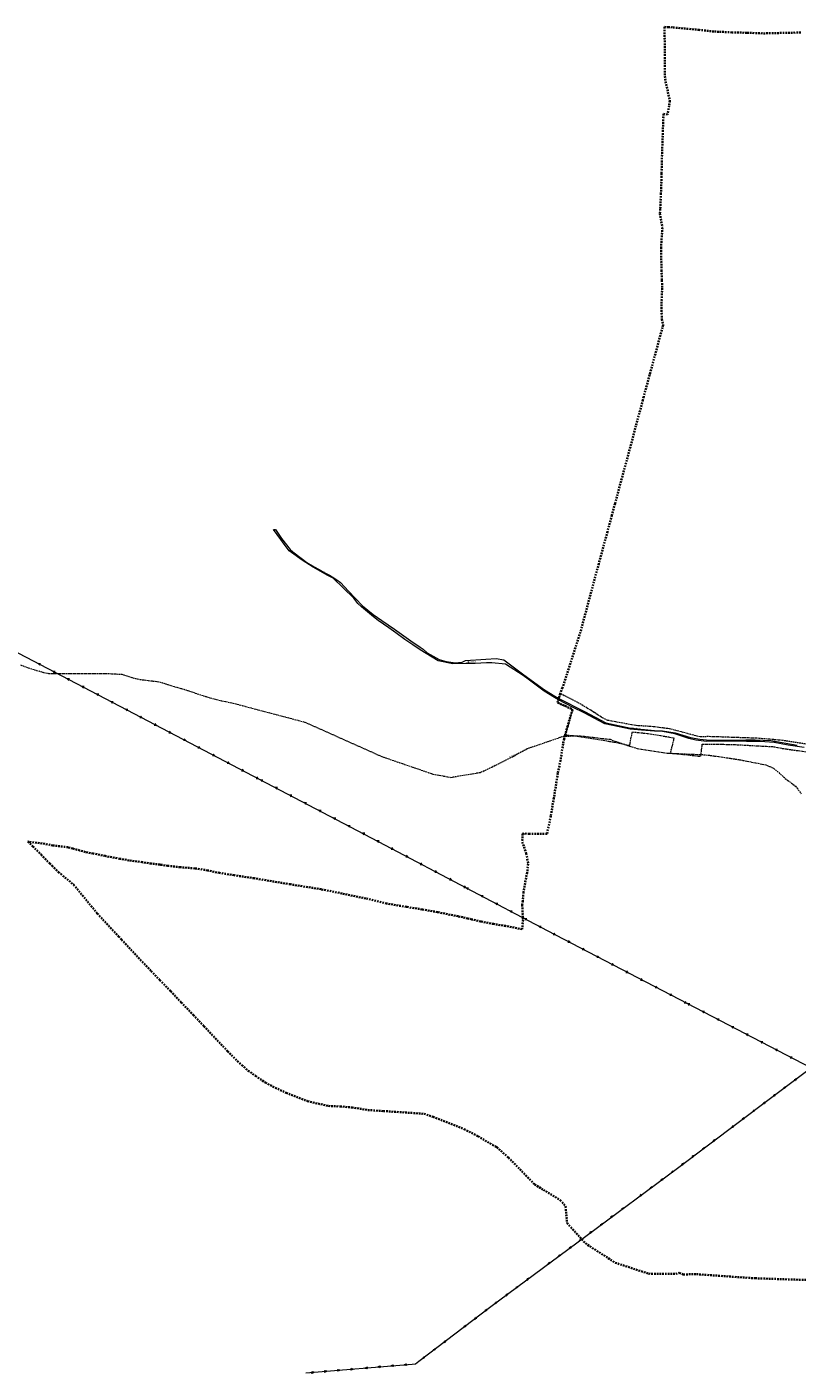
# Model space of a CAD drawing. Extents: x 7414218 to 7427513, y 5544630 to 5555035.
# Tile 4 of 46: x 7418426 to 7419129, y 5548983 to 5550212. Entities that reach past the tile are written whole.
import ezdxf

# ---------------------------------------------------------------- set-up
doc = ezdxf.new("R2010")
doc.units = 0
doc.linetypes.add('PRZER3-1', pattern=[2, 1.5, -0.5])
doc.linetypes.add('PRZER3-2', pattern=[2.5, 1.5, -1])
doc.layers.get('0').update_dxf_attribs({"linetype": 'CONTINUOUS'})
for name, color, linetype, lineweight, true_color in [('EGKK', 7, 'CONTINUOUS', 18, 0x24bc24), ('GELULI', 7, 'CONTINUOUS', 18, 0xfeffff), ('GELULI_O', 7, 'CONTINUOUS', 18, 0xfeffff), ('OTWP', 7, 'CONTINUOUS', 18, 0x59d9ff), ('OTWP_O', 7, 'CONTINUOUS', 18, 0x59d9ff), ('SUEP', 1, 'CONTINUOUS', 18, 0xff0000)]:
    doc.layers.add(name, color=color, linetype=linetype, lineweight=lineweight, true_color=true_color)
doc.layers.add('EGOE', color=7, linetype='CONTINUOUS', lineweight=35)
doc.styles.add('Times New Roman', font='times.ttf')

# ---------------------------------------------------------------- blocks, each defined once
blk = doc.blocks.new('SUEP2')
at = {"color": 0}
for points in [[(-1.25, -0.5), (0.25, 0), (-1.25, 0.5)], [(-0.25, -0.5), (1.25, 0), (-0.25, 0.5)]]:
    blk.add_lwpolyline(points, dxfattribs=at)
blk = doc.blocks.new('SUEP3')
at = {"color": 0}
blk.add_lwpolyline([(0, 0), (-1, -0.75), (1, 0), (-1, 0.75)], close=True, dxfattribs=at)

msp = doc.modelspace()

# ---------------------------------------------------------------- linework, layer by layer
at = {"layer": 'EGKK', "linetype": 'PRZER3-1', "lineweight": 18, "elevation": 10.1}
msp.add_lwpolyline([(7419138.2, 5549557.2), (7419115.5, 5549560.7), (7419094.1, 5549562.6), (7419048, 5549564.2), (7419040.3, 5549563.9), (7419012.5, 5549571.3), (7418997.4, 5549573.2), (7418981.6, 5549574.3), (7418963.3, 5549577.6), (7418956.2, 5549579), (7418951.9, 5549580.9), (7418940.6, 5549588.2), (7418928.8, 5549595.3), (7418912.6, 5549603.4), (7418910.2, 5549595.3), (7418923.9, 5549589), (7418919.5, 5549574), (7418917.1, 5549565.8), (7418926.2, 5549565), (7418962.3, 5549559.1), (7418976.1, 5549556.3), (7418978.5, 5549568.5), (7418992.8, 5549567), (7419016.5, 5549563.1), (7419013.1, 5549549.2), (7419041, 5549546.2), (7419042.3, 5549557.3), (7419060.1, 5549557.2), (7419072.6, 5549556.9), (7419085.1, 5549556.2), (7419107.5, 5549555), (7419115.6, 5549553.4), (7419126, 5549551.9), (7419137.3, 5549550.4)], dxfattribs=at)
at = {"layer": 'EGOE', "linetype": 'PRZER3-2', "lineweight": 35, "elevation": 10.2}
msp.add_lwpolyline([(7419132.2, 5550207.1), (7419097.3, 5550206.3), (7419083.1, 5550206.9), (7419069.5, 5550207.2), (7419057.5, 5550207.8), (7419052.9, 5550208), (7419039.5, 5550209.5), (7419015.1, 5550211.8), (7419011.5, 5550212), (7419007.9, 5550212.2), (7419008.3, 5550164.9), (7419012.7, 5550144.7), (7419012, 5550140.3), (7419010.7, 5550132.3), (7419006.9, 5550132.8), (7419005.4, 5550090), (7419005.2, 5550078.3), (7419004.7, 5550063.5), (7419004.6, 5550060.3), (7419004, 5550046), (7419003.8, 5550043.4), (7419003.6, 5550041.8), (7419005.9, 5550029.1), (7419004.7, 5550010.8), (7419005.1, 5549990.1), (7419005.5, 5549980.8), (7419005.7, 5549973.7), (7419005, 5549956), (7419005.5, 5549945.3), (7419006.6, 5549939.8), (7419006, 5549937.9), (7418994.8, 5549896.4), (7418994.2, 5549894.5), (7418988.9, 5549874.7), (7418988.1, 5549871.7), (7418981.8, 5549848.1), (7418974.1, 5549819.1), (7418967.5, 5549795), (7418964.3, 5549783.2), (7418962.7, 5549777), (7418959.8, 5549766.4), (7418955.8, 5549751.5), (7418947.9, 5549722.3), (7418943.4, 5549705.6), (7418936.3, 5549679), (7418931.7, 5549662), (7418931.1, 5549659.7), (7418914.8, 5549608.9), (7418912.6, 5549603.4), (7418910.2, 5549595.3), (7418923.9, 5549589), (7418919.5, 5549574), (7418917.1, 5549565.8), (7418916.3, 5549562.1), (7418915.3, 5549557.5), (7418912.9, 5549542.5), (7418910.5, 5549530.7), (7418907, 5549509), (7418906.8, 5549508.3), (7418904.1, 5549491.7), (7418900.6, 5549475.3), (7418884.5, 5549475.5), (7418879.8, 5549475.6), (7418878.3, 5549475.4), (7418878, 5549467.9), (7418879.6, 5549463.5), (7418881.7, 5549457.6), (7418883.4, 5549447.9), (7418882.5, 5549440.2), (7418881, 5549432.9), (7418879.2, 5549422.3), (7418878.5, 5549414.3), (7418878, 5549410.5), (7418878.5, 5549398.9), (7418878.7, 5549396.8), (7418877.9, 5549388.3), (7418862.7, 5549391.3), (7418851.8, 5549393.1), (7418840.1, 5549395.3), (7418832, 5549397.3), (7418828.2, 5549398.2), (7418823.8, 5549399.2), (7418819.5, 5549400.1), (7418800.6, 5549403.9), (7418786.6, 5549406.4), (7418772.2, 5549408.7), (7418754.2, 5549411.8), (7418735.3, 5549416.4), (7418713.5, 5549420.9), (7418694.5, 5549424.8), (7418666.3, 5549429.3), (7418633.4, 5549434.8), (7418615, 5549437.6), (7418601.6, 5549439.7), (7418590.9, 5549442), (7418579.3, 5549443.9), (7418565.8, 5549444.9), (7418554.5, 5549446.2), (7418548, 5549447.2), (7418547.2, 5549447.3), (7418539.3, 5549448.2), (7418531.2, 5549449.6), (7418519.3, 5549451.1), (7418510.8, 5549452.7), (7418498.1, 5549455.1), (7418497.2, 5549455.2), (7418486.4, 5549457.4), (7418479.3, 5549458.8), (7418474.2, 5549460.3), (7418467.8, 5549461.9), (7418463.4, 5549463.1), (7418449.5, 5549464.9), (7418447.2, 5549465.3), (7418442.3, 5549466.3), (7418434.8, 5549467.2), (7418426.8, 5549468.4), (7418431.3, 5549463.9), (7418438.8, 5549456.4), (7418446.5, 5549448.5), (7418448.8, 5549446.3), (7418454.6, 5549440.5), (7418456.7, 5549438.8), (7418468.5, 5549429), (7418490.1, 5549402.7), (7418509.6, 5549381.7), (7418512.2, 5549378.9), (7418531.1, 5549358.7), (7418539.3, 5549350.1), (7418547.2, 5549341.8), (7418557.1, 5549331.7), (7418566.7, 5549321.5), (7418577.7, 5549310), (7418587.5, 5549299.7), (7418609.1, 5549276.9), (7418618, 5549267.9), (7418622, 5549264.3), (7418627.8, 5549259.1), (7418634.6, 5549254.4), (7418643.5, 5549248.2), (7418652.6, 5549243.5), (7418662.5, 5549238.9), (7418681.6, 5549231.5), (7418682.1, 5549231.3), (7418701.1, 5549226.9), (7418711.7, 5549226.5), (7418722.3, 5549225.6), (7418722.6, 5549225.5), (7418724.8, 5549225.2), (7418737.1, 5549223.2), (7418751.2, 5549222.3), (7418788.4, 5549219.8), (7418796.6, 5549216.9), (7418825, 5549205.8), (7418837.7, 5549199.2), (7418850.9, 5549191.4), (7418853.5, 5549189.9), (7418854.8, 5549189.2), (7418865.4, 5549179.8), (7418889.3, 5549155.3), (7418897.3, 5549150.3), (7418912.7, 5549141), (7418917.5, 5549135.3), (7418918.9, 5549120), (7418935.6, 5549101.5), (7418962.8, 5549083.8), (7418993.3, 5549073.8), (7419018.1, 5549073.6), (7419021.2, 5549074.5), (7419025, 5549073.1), (7419037, 5549073.3), (7419086.9, 5549069.8), (7419090.6, 5549069.6), (7419149.4, 5549067.6)], dxfattribs=at)
at = {"layer": 'GELULI', "linetype": 'PRZER3-1', "lineweight": 18, "elevation": 10}
msp.add_lwpolyline([(7418419.9, 5549629.7), (7418427.1, 5549627), (7418441.1, 5549622.8), (7418445.6, 5549621.9), (7418451.4, 5549621.9), (7418499.5, 5549621.8), (7418512.5, 5549621.1), (7418525, 5549617.2), (7418529, 5549616.4), (7418547, 5549614.2), (7418557.1, 5549610.9), (7418567.1, 5549608), (7418573.8, 5549605.9), (7418589.4, 5549600.7), (7418595.2, 5549599), (7418603.6, 5549597), (7418613.9, 5549594.8), (7418679.6, 5549577.4), (7418749.8, 5549546), (7418796.4, 5549530), (7418812.7, 5549527), (7418840.2, 5549531.6), (7418850.2, 5549536.4), (7418869, 5549545.8), (7418882.8, 5549553.3), (7418915.6, 5549564.6), (7418931.2, 5549564.9), (7418958.1, 5549561.7), (7418972.5, 5549556.6), (7418983, 5549553.4), (7419011.5, 5549549), (7419045.7, 5549547.6), (7419064.5, 5549544.9), (7419077.5, 5549542.9), (7419100.4, 5549538.4), (7419107.5, 5549535.2), (7419120.2, 5549524.3), (7419127.3, 5549518.9), (7419132.6, 5549512)], dxfattribs=at)
at = {"layer": 'OTWP', "linetype": 'Continuous', "lineweight": 18, "elevation": 10.1}
msp.add_lwpolyline([(7419135.4, 5549554.1), (7419120.6, 5549556.4), (7419108, 5549558.8), (7419095.1, 5549559.7), (7419082.8, 5549559.8), (7419063.9, 5549559.9), (7419046.1, 5549559.7), (7419036.4, 5549561), (7419029.9, 5549562.5), (7419017.3, 5549566.8), (7419006, 5549568.9), (7418998.6, 5549569.1), (7418986.8, 5549570.2), (7418976.4, 5549571.1), (7418953.4, 5549576), (7418934.5, 5549585.8), (7418924.6, 5549590.9), (7418911.2, 5549597.9), (7418907.3, 5549599.9), (7418897.9, 5549605.8), (7418884.5, 5549615.8), (7418878.9, 5549620), (7418862.7, 5549630.4), (7418850.2, 5549631.6), (7418845.5, 5549631.6), (7418835, 5549630.9), (7418826.5, 5549630.8), (7418814.7, 5549630.5), (7418801.2, 5549633.3), (7418795.9, 5549636.7), (7418784.7, 5549643.5), (7418778, 5549648), (7418770.8, 5549652.9), (7418762.6, 5549658.9), (7418756.2, 5549663.5), (7418746.6, 5549670.3), (7418742.1, 5549673.7), (7418731.2, 5549682.7), (7418727.8, 5549685.8), (7418724.3, 5549690.5), (7418705.5, 5549708.8), (7418700, 5549711.6), (7418687.1, 5549718.9), (7418677.2, 5549725.3), (7418665.3, 5549733.8), (7418660.8, 5549739.9), (7418657.5, 5549744.1), (7418650.8, 5549753.3), (7418652.8, 5549753.4), (7418658.4, 5549745.1), (7418666.2, 5549735), (7418668.6, 5549732.9), (7418677.3, 5549726.1), (7418681.5, 5549723.3), (7418688.2, 5549719.2), (7418692.6, 5549716.7), (7418697.9, 5549713.8), (7418702.2, 5549711.6), (7418704.6, 5549710), (7418708.9, 5549707.2), (7418712, 5549705), (7418719.5, 5549696.9), (7418732.1, 5549683.5), (7418742, 5549675.8), (7418749.9, 5549670.1), (7418761.5, 5549662.3), (7418776.4, 5549651.6), (7418784.9, 5549645.9), (7418787.6, 5549644.1), (7418791.3, 5549640.8), (7418802.2, 5549634.6), (7418808.4, 5549632.9), (7418814.8, 5549631.8), (7418816.2, 5549631.7), (7418819.7, 5549632), (7418823.1, 5549632.3), (7418826.1, 5549633.6), (7418844.8, 5549635), (7418854.3, 5549635.4), (7418861.3, 5549634.2), (7418879.3, 5549620.7), (7418898.3, 5549607), (7418907.6, 5549601.1), (7418910.8, 5549599.4), (7418934.9, 5549587), (7418954.2, 5549576.8), (7418977, 5549571.8), (7418998.8, 5549569.8), (7419006.1, 5549569.5), (7419017.5, 5549567.6), (7419031.5, 5549563.5), (7419040.1, 5549561.7), (7419046.3, 5549561.1), (7419063.7, 5549561), (7419082, 5549561.1), (7419090.6, 5549561.2), (7419104.8, 5549560.6), (7419129, 5549556.3)], dxfattribs=at)
at = {"layer": 'SUEP', "linetype": 'Continuous', "lineweight": 18, "elevation": 10.1}
for points in [[(7417746.4, 5549831.5), (7418038.8, 5549766.3), (7418280, 5549712.5), (7418523.4, 5549585.3), (7418753, 5549465.2), (7418900.8, 5549387.2), (7419156.2, 5549254.1), (7419188.3, 5549274.7), (7419308.7, 5549362.7), (7419462.9, 5549472.7), (7419590.7, 5549564.3), (7419591.8, 5549565)], [(7418680.5, 5548983.1), (7418777.4, 5548991.2), (7418780.7, 5548991.5), (7418783.7, 5548993.8), (7418849.4, 5549043.7), (7418935.9, 5549108.1), (7419019.6, 5549170.2), (7419103.5, 5549233.1), (7419187.5, 5549296.3), (7419272.4, 5549359.2), (7419357.7, 5549422.3), (7419444.2, 5549487.9), (7419549.7, 5549520.8)]]:
    msp.add_lwpolyline(points, dxfattribs=at)

# ---------------------------------------------------------------- block references
at = {"layer": 'SUEP', "linetype": 'Continuous', "lineweight": 18}
for name, p, rotation in [('SUEP3', (7418437, 5549630.5, 10.1), 152.4140811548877), ('SUEP3', (7418450.3, 5549623.5, 10.1), 152.4140811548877), ('SUEP3', (7418463.6, 5549616.6, 10.1), 152.4140811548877), ('SUEP3', (7418476.9, 5549609.6, 10.1), 152.4140811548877), ('SUEP3', (7418490.2, 5549602.7, 10.1), 152.4140811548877), ('SUEP3', (7418503.5, 5549595.7, 10.1), 152.4140811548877), ('SUEP3', (7418516.8, 5549588.8, 10.1), 152.4140811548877), ('SUEP3', (7418530.1, 5549581.8, 10.1), 332.3855675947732), ('SUEP3', (7418543.4, 5549574.9, 10.1), 332.3855675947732), ('SUEP3', (7418556.7, 5549567.9, 10.1), 332.3855675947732), ('SUEP3', (7418570, 5549561, 10.1), 332.3855675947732), ('SUEP3', (7418583.2, 5549554, 10.1), 332.3855675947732), ('SUEP3', (7418596.5, 5549547.1, 10.1), 332.3855675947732), ('SUEP3', (7418609.8, 5549540.1, 10.1), 332.3855675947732), ('SUEP3', (7418623.1, 5549533.2, 10.1), 332.3855675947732), ('SUEP3', (7418636.4, 5549526.2, 10.1), 332.3855675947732), ('SUEP3', (7418640, 5549524.3, 10.1), 152.3855675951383), ('SUEP3', (7418653.3, 5549517.4, 10.1), 152.3855675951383), ('SUEP3', (7418666.6, 5549510.4, 10.1), 152.3855675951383), ('SUEP3', (7418679.9, 5549503.5, 10.1), 152.3855675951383), ('SUEP3', (7418693.2, 5549496.5, 10.1), 152.3855675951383), ('SUEP3', (7418706.5, 5549489.6, 10.1), 152.3855675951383), ('SUEP3', (7418719.7, 5549482.6, 10.1), 152.3855675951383), ('SUEP3', (7418733, 5549475.7, 10.1), 152.3855675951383), ('SUEP3', (7418746.3, 5549468.7, 10.1), 152.3855675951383), ('SUEP3', (7418759.6, 5549461.7, 10.1), 332.1684345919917), ('SUEP3', (7418772.9, 5549454.7, 10.1), 332.1684345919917), ('SUEP3', (7418786.1, 5549447.7, 10.1), 332.1684345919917), ('SUEP3', (7418799.4, 5549440.7, 10.1), 332.1684345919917), ('SUEP3', (7418812.7, 5549433.7, 10.1), 332.1684345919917), ('SUEP3', (7418825.9, 5549426.7, 10.1), 332.1684345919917), ('SUEP3', (7418827.8, 5549425.7, 10.1), 152.1684345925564), ('SUEP3', (7418841.1, 5549418.7, 10.1), 152.1684345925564), ('SUEP3', (7418854.4, 5549411.7, 10.1), 152.1684345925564), ('SUEP3', (7418867.6, 5549404.7, 10.1), 152.1684345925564), ('SUEP3', (7418880.9, 5549397.7, 10.1), 152.1684345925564), ('SUEP3', (7418894.1, 5549390.7, 10.1), 152.1684345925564), ('SUEP3', (7418907.4, 5549383.7, 10.1), 332.4679669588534), ('SUEP3', (7418920.7, 5549376.8, 10.1), 332.4679669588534), ('SUEP3', (7418934, 5549369.9, 10.1), 332.4679669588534), ('SUEP3', (7418947.3, 5549362.9, 10.1), 332.4679669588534), ('SUEP3', (7418960.6, 5549356, 10.1), 332.4679669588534), ('SUEP3', (7418973.9, 5549349.1, 10.1), 332.4679669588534), ('SUEP3', (7418987.2, 5549342.1, 10.1), 332.4679669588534), ('SUEP3', (7419000.5, 5549335.2, 10.1), 332.4679669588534), ('SUEP3', (7419013.8, 5549328.3, 10.1), 332.4679669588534), ('SUEP3', (7419027.1, 5549321.3, 10.1), 332.4679669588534), ('SUEP3', (7419029.8, 5549319.9, 10.1), 152.4679669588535), ('SUEP3', (7419043.1, 5549313, 10.1), 152.4679669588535), ('SUEP3', (7419056.5, 5549306.1, 10.1), 152.4679669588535), ('SUEP3', (7419069.8, 5549299.1, 10.1), 152.4679669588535), ('SUEP3', (7419083.1, 5549292.2, 10.1), 152.4679669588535), ('SUEP3', (7419096.4, 5549285.3, 10.1), 152.4679669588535), ('SUEP3', (7419109.7, 5549278.3, 10.1), 152.4679669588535), ('SUEP3', (7419123, 5549271.4, 10.1), 152.4679669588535), ('SUEP2', (7419127.5, 5549251.1, 10.1), 36.98317546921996), ('SUEP2', (7419108.3, 5549236.7, 10.1), 36.98317546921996), ('SUEP2', (7419117.9, 5549243.9, 10.1), 36.98317546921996), ('SUEP2', (7419089.1, 5549222.3, 10.1), 216.8764561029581), ('SUEP2', (7419098.7, 5549229.5, 10.1), 216.8764561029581), ('SUEP2', (7419069.9, 5549207.9, 10.1), 216.8764561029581), ('SUEP2', (7419079.5, 5549215.1, 10.1), 216.8764561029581), ('SUEP2', (7419053.2, 5549195.4, 10.1), 36.87645610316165), ('SUEP2', (7419043.6, 5549188.2, 10.1), 36.87645610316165), ('SUEP2', (7419024.4, 5549173.8, 10.1), 36.87645610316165), ('SUEP2', (7419034, 5549181, 10.1), 36.87645610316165), ('SUEP2', (7419005.2, 5549159.4, 10.1), 216.568615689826), ('SUEP2', (7419014.8, 5549166.6, 10.1), 216.568615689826), ('SUEP2', (7418995.5, 5549152.3, 10.1), 216.568615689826), ('SUEP2', (7418985.9, 5549145.1, 10.1), 216.568615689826), ('SUEP2', (7418960, 5549125.9, 10.1), 36.56861569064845), ('SUEP2', (7418969.7, 5549133.1, 10.1), 36.56861569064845), ('SUEP2', (7418940.8, 5549111.6, 10.1), 36.56861569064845), ('SUEP2', (7418950.4, 5549118.8, 10.1), 36.56861569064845), ('SUEP2', (7418921.5, 5549097.3, 10.1), 216.6318176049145), ('SUEP2', (7418931.1, 5549104.5, 10.1), 216.6318176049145), ('SUEP2', (7418911.9, 5549090.2, 10.1), 216.6318176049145), ('SUEP2', (7418902.2, 5549083, 10.1), 216.6318176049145), ('SUEP2', (7418873.5, 5549061.6, 10.1), 36.63181760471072), ('SUEP2', (7418883.1, 5549068.8, 10.1), 36.63181760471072), ('SUEP2', (7418863.9, 5549054.5, 10.1), 36.63181760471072), ('SUEP2', (7418844.6, 5549040.1, 10.1), 217.2335080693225), ('SUEP2', (7418854.2, 5549047.3, 10.1), 36.63181760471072), ('SUEP2', (7418825.5, 5549025.6, 10.1), 217.2335080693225), ('SUEP2', (7418835.1, 5549032.8, 10.1), 217.2335080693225), ('SUEP2', (7418807.6, 5549011.9, 10.1), 37.23350806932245), ('SUEP2', (7418798, 5549004.7, 10.1), 37.23350806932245), ('SUEP2', (7418735.5, 5548987.7, 10.1), 184.7935118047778), ('SUEP2', (7418747.5, 5548988.7, 10.1), 184.7935118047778), ('SUEP2', (7418759.4, 5548989.7, 10.1), 184.7935118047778), ('SUEP2', (7418771.4, 5548990.7, 10.1), 184.7935118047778), ('SUEP2', (7418788.5, 5548997.4, 10.1), 37.23350806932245), ('SUEP2', (7418686.5, 5548983.6, 10.1), 4.793511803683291), ('SUEP2', (7418698.5, 5548984.6, 10.1), 4.793511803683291), ('SUEP2', (7418710.4, 5548985.6, 10.1), 4.793511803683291), ('SUEP2', (7418722.4, 5548986.6, 10.1), 4.793511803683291)]:
    msp.add_blockref(name, p, dxfattribs=dict(at, rotation=rotation))

# ---------------------------------------------------------------- texts
at = {"layer": 'GELULI_O', "linetype": 'Continuous', "lineweight": 0, "style": 'Times New Roman'}
msp.add_text('ZYGMUNTA STAREGO', height=1.25, rotation=26.4672, dxfattribs=at).set_placement((7418866, 5549544.3, 10.8))
at = {"layer": 'OTWP_O', "linetype": 'Continuous', "lineweight": 0, "style": 'Times New Roman'}
for rotation, p in [(330.574, (7418692.7, 5549715.9, 10.8)), (1.034, (7418827.3, 5549631.8, 10.8)), (360, (7418977.3, 5549571.3, 10.8))]:
    msp.add_text('Młynówka', height=1.25, rotation=rotation, dxfattribs=at).set_placement(p)

doc.saveas('drawing.dxf')
